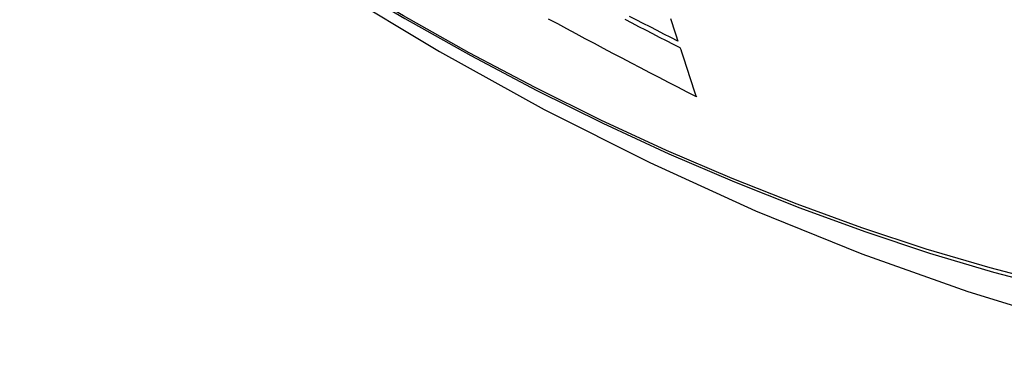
# Model space of a CAD drawing. Header units: inches. Extents: x 20 to 506, y 54 to 236.
# Tile 139 of 245: x 430.744 to 431.11, y 216.894 to 217.025. Entities that reach past the tile are written whole.
import ezdxf

# ---------------------------------------------------------------- set-up
doc = ezdxf.new("R2010")
doc.units = ezdxf.units.IN
doc.header["$MEASUREMENT"] = 0
doc.layers.add('Visible Edges(ANSI)', color=7, linetype='Continuous', lineweight=25)
doc.layers.add('Visible Tangent Edges(ANSI)', color=7, linetype='Continuous', lineweight=25)

msp = doc.modelspace()

# ---------------------------------------------------------------- linework, layer by layer
at = {"layer": 'Visible Edges(ANSI)', "flags": 128}
for points in [[(430.60081, 217.24423), (430.63662, 217.21008), (430.67299, 217.17731), (430.70987, 217.14599), (430.74721, 217.11618), (430.78498, 217.08792), (430.82311, 217.06126), (430.86157, 217.03625), (430.9003, 217.01295), (430.93927, 216.99139), (430.97844, 216.97164), (431.01775, 216.95373), (431.05716, 216.93772), (431.09664, 216.92366), (431.13613, 216.91159), (431.1756, 216.90158), (431.21498, 216.89367)], [(430.99575, 216.99601), (430.99229, 216.9978), (430.98883, 216.99959), (430.98538, 217.00138), (430.98193, 217.00318), (430.97849, 217.00498), (430.97505, 217.00678), (430.97161, 217.00858), (430.96818, 217.01039), (430.96475, 217.0122), (430.96132, 217.01401), (430.9579, 217.01583), (430.95448, 217.01765), (430.95106, 217.01947), (430.94765, 217.02129), (430.94424, 217.02312), (430.94084, 217.02496)], [(430.96917, 217.02485), (430.97173, 217.02353), (430.97429, 217.02221), (430.97685, 217.0209), (430.97941, 217.01959), (430.98197, 217.01827), (430.98454, 217.01696), (430.98711, 217.01565), (430.98967, 217.01435)], [(430.98889, 217.01675), (430.98631, 217.01806), (430.98373, 217.01937), (430.98115, 217.02068), (430.97858, 217.022), (430.97601, 217.02332), (430.97344, 217.02463), (430.97087, 217.02595)], [(430.98615, 217.02517), (430.9864, 217.0244), (430.98664, 217.02364), (430.98689, 217.02287), (430.98714, 217.0221), (430.98739, 217.02134), (430.98764, 217.02057), (430.98789, 217.01981), (430.98814, 217.01904), (430.98839, 217.01828), (430.98864, 217.01751), (430.98889, 217.01675)], [(430.98967, 217.01435), (430.98993, 217.01358), (430.99018, 217.01281), (430.99043, 217.01205), (430.99068, 217.01128), (430.99093, 217.01052), (430.99118, 217.00975), (430.99144, 217.00899), (430.99169, 217.00822), (430.99194, 217.00746), (430.99219, 217.00669), (430.99245, 217.00593), (430.9927, 217.00517), (430.99295, 217.0044), (430.99321, 217.00364), (430.99346, 217.00287), (430.99371, 217.00211), (430.99397, 217.00135), (430.99422, 217.00058), (430.99448, 216.99982), (430.99473, 216.99906), (430.99498, 216.99829), (430.99524, 216.99753), (430.99549, 216.99677), (430.99575, 216.99601)]]:
    msp.add_lwpolyline(points, dxfattribs=at)
at = {"layer": 'Visible Tangent Edges(ANSI)', "flags": 128}
for points in [[(430.59742, 217.24922), (430.6207, 217.22681), (430.64423, 217.205), (430.66799, 217.18381), (430.69195, 217.16327), (430.71608, 217.14341), (430.74036, 217.12425), (430.76476, 217.10581), (430.78924, 217.08811), (430.81378, 217.07118), (430.83834, 217.05503), (430.8629, 217.03968), (430.88745, 217.02513), (430.912, 217.01137), (430.93654, 216.9984), (430.96106, 216.98625), (430.98552, 216.97491), (431.00989, 216.96441), (431.03415, 216.95475), (431.0583, 216.94594), (431.08232, 216.93798), (431.10618, 216.93088), (431.12987, 216.92465)], [(431.1285, 216.92631), (431.10491, 216.93246), (431.08115, 216.93949), (431.05723, 216.94737), (431.03318, 216.95611), (431.009, 216.9657), (430.98471, 216.97614), (430.96033, 216.98742), (430.93588, 216.99952), (430.91141, 217.01244), (430.88692, 217.02616), (430.86243, 217.04068), (430.83792, 217.05601), (430.81342, 217.07213), (430.78893, 217.08904), (430.76451, 217.10672), (430.74017, 217.12515), (430.71595, 217.1443), (430.69187, 217.16415), (430.66798, 217.18467), (430.64428, 217.20584), (430.62082, 217.22763), (430.59761, 217.25001)]]:
    msp.add_lwpolyline(points, dxfattribs=at)

doc.saveas('drawing.dxf')
